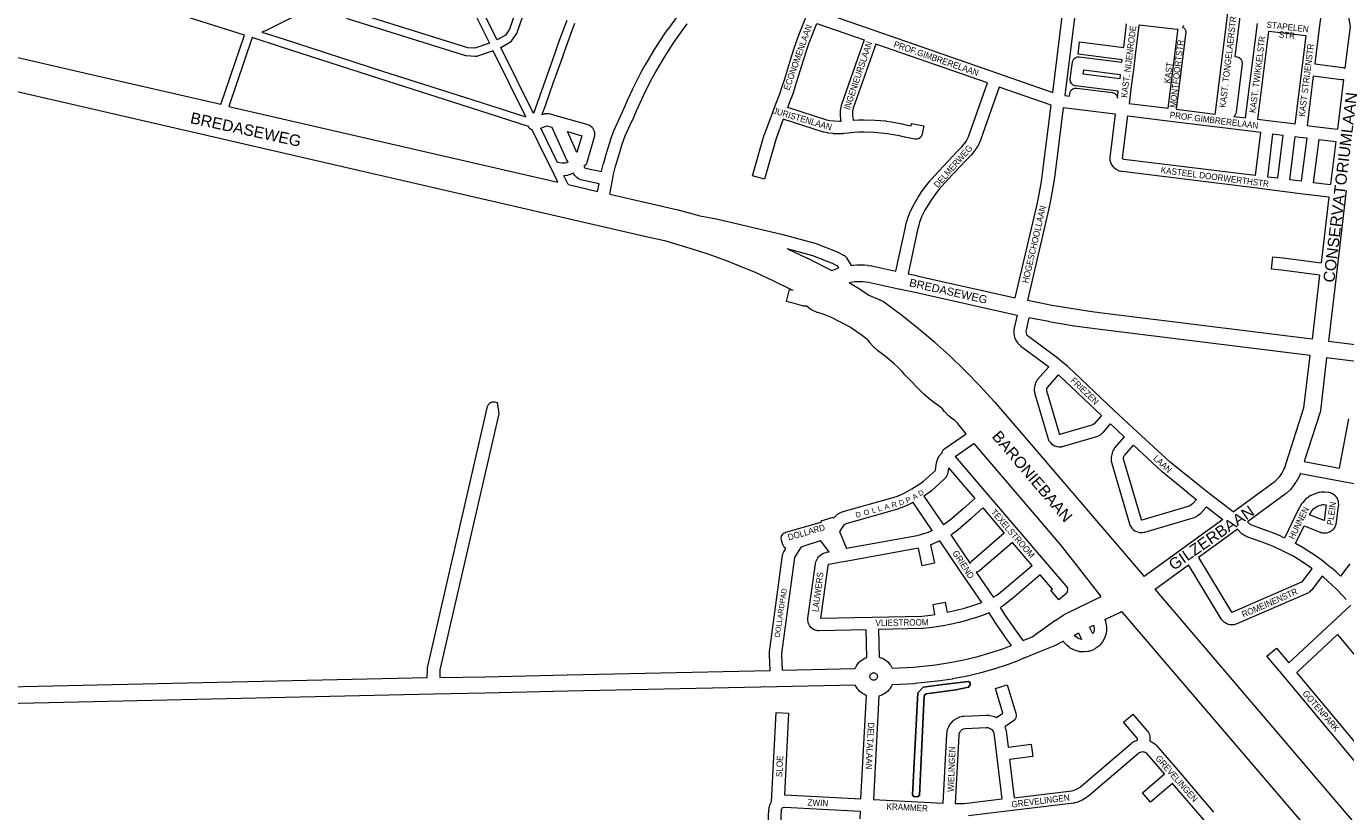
# Model space of a CAD drawing. Header units: metres. Extents: x 123817 to 142006, y 393105 to 406084.
# Tile 49 of 138: x 130036 to 131629, y 395978 to 396927. Entities that reach past the tile are written whole.
import ezdxf
from ezdxf.enums import TextEntityAlignment as Align

# ---------------------------------------------------------------- set-up
doc = ezdxf.new("R2010")
doc.units = ezdxf.units.M
doc.header["$MEASUREMENT"] = 0
doc.styles.add('Style-Arial', font='arial.ttf')

msp = doc.modelspace()

# ---------------------------------------------------------------- linework, layer by layer
at = {"color": 111, "linetype": 'Continuous', "lineweight": 0, "flags": 128}
for points in [[(130604.3, 396910.4), (130577.2, 396965.3), (130544.6, 397031.9), (130641, 397079.7), (130641, 397079.7), (130665.9, 397092.3), (130670.8, 397080.5), (130671.1, 397073.3), (130619.5, 396923.3), (130614.7, 396916.2), (130604.3, 396910.4)], [(130648.2, 396821.5), (130608.8, 396901.4), (130620.6, 396908.1), (130620.7, 396908.1), (130622, 396909.2), (130622.3, 396909.6), (130628.2, 396918.2), (130628.7, 396919.3), (130628.8, 396919.4), (130680.9, 397070.9)], [(130577.5, 396900.3), (130568.9, 396901), (130428.6, 396944.6), (130421.7, 396949.9), (130413, 396965.8), (130505.4, 397012.3), (130535.7, 397027.4), (130568.2, 396960.9), (130568.2, 396960.9), (130595.2, 396906.3), (130577.5, 396900.3)], [(130270.9, 396832.3), (130299.3, 396916.1), (130128.4, 396970.3), (130128.4, 396970.3), (130128.4, 396970.3), (129998.5, 397011.4)], [(130639.2, 396817.4), (130599.6, 396897.3), (130579.7, 396890.5), (130579, 396890.4), (130577.8, 396890.3), (130567.6, 396891.1), (130567.1, 396891.1), (130566.5, 396891.3), (130424.8, 396935.3), (130423.8, 396935.8), (130423.2, 396936.1), (130414.7, 396942.7), (130414, 396943.4), (130413.4, 396944.2), (130404.1, 396961.3), (130327.1, 396922.5), (130326.7, 396922.3), (130320.5, 396919.8), (130346.1, 396911.7), (130346.2, 396911.7), (130465.9, 396872.7), (130573.9, 396838.4), (130574, 396838.4), (130639.2, 396817.4)], [(130688.5, 396934), (130679.4, 396909.6), (130679.4, 396909.5), (130679.4, 396909.5), (130671.4, 396886.3), (130662.4, 396861.2), (130662.3, 396861.2), (130653.3, 396835.1), (130648.2, 396821.5)], [(130697.9, 396930.4), (130688.8, 396906.1), (130680.9, 396883), (130680.8, 396882.9), (130671.8, 396857.9), (130662.7, 396831.8), (130662.7, 396831.7), (130662.7, 396831.7), (130658.4, 396820.2)], [(130642.1, 396805.9), (130570.9, 396828.9), (130462.9, 396863.2), (130462.9, 396863.2), (130343.1, 396902.2), (130308.9, 396913.1), (130280.7, 396830.1)], [(131414.4, 396827.8), (131426, 396921.1), (131426.2, 396922.2), (131426.6, 396922.8)], [(131431.6, 396925.5), (131431.8, 396925.5), (131433.4, 396924.9), (131434.8, 396923.7), (131435.6, 396922.2), (131435.9, 396920.5), (131435.9, 396919.9), (131424.3, 396826.6)], [(130677.8, 396738.5), (130673.3, 396747.8), (130668.4, 396757.7), (130661.8, 396771.1), (130646.9, 396801.6)], [(130677.4, 396762.2), (130657, 396803.7)], [(130690.4, 396735.6), (130690.3, 396735.8), (130685.1, 396746.3)]]:
    msp.add_lwpolyline(points, dxfattribs=at)
at = {"color": 40, "linetype": 'Continuous', "lineweight": 0, "flags": 128}
for points in [[(131638.5, 397008.7), (131634.5, 396958.9), (131632.7, 396938.4), (131632.8, 396938.4), (131632.6, 396937.5), (131632.7, 396936.1), (131634.1, 396926), (131631.5, 396904.9), (131631.5, 396904.9), (131631.5, 396904.9), (131627.9, 396876.1)], [(131626.2, 396862.5), (131618.7, 396802.5)], [(131616.8, 396787.6), (131610.3, 396736), (131610.3, 396736), (131610.3, 396736), (131610.2, 396735.3)], [(131629.5, 396728.5), (131629.1, 396725.4), (131618, 396631.3), (131618, 396631.3), (131618, 396631.3), (131608, 396546.4), (131993, 396498.3)], [(131608.4, 396720.4), (131599.1, 396641.2)], [(131008.5, 396631.7), (131012.8, 396633.5), (131013.7, 396633.8), (131016.4, 396634.6)], [(131032, 396638), (131033.9, 396638.3), (131034.7, 396638.4), (131038.5, 396638.6), (131039.3, 396638.6), (131047.1, 396638.5), (131047.8, 396638.5), (131051.7, 396638.1), (131052.2, 396638), (131056, 396637.5), (131056.3, 396637.4), (131056.8, 396637.4), (131085.9, 396630.9)], [(131100.6, 396627.8), (131111, 396625.7), (131111.2, 396625.6), (131229.9, 396598.7)], [(131597.3, 396626.3), (131588.2, 396548.8), (131335, 396580.2), (131319.7, 396582.3), (131304.5, 396584.6), (131274, 396589.7), (131258.8, 396592.6), (131244.6, 396595.5)], [(131029.5, 396617.4), (131031.2, 396617.7), (131036.3, 396618.4), (131039.4, 396618.6), (131046.4, 396618.5), (131049.6, 396618.2), (131052.8, 396617.7), (131089, 396609.7), (131089.2, 396609.7), (131089.2, 396609.7), (131106.9, 396606.1), (131232.1, 396577.7)], [(131493, 396340.4), (131543.5, 396377.3), (131547.3, 396380.9), (131548.8, 396382.5), (131551.8, 396386.8), (131554.3, 396391.3), (131555.2, 396393.4), (131557.1, 396399), (131578.4, 396465.9), (131585.9, 396529), (131332.5, 396560.4), (131332.3, 396560.4), (131316.9, 396562.5), (131316.8, 396562.5), (131301.4, 396564.8), (131301.2, 396564.8), (131270.5, 396570), (131270.5, 396570), (131270.3, 396570.1), (131255, 396573), (131254.9, 396573), (131246.8, 396574.6)], [(131983.5, 396479.4), (131605.7, 396526.5), (131598.2, 396462.7), (131597.8, 396460.8), (131578.8, 396401.2)], [(131574.1, 396386.8), (131574.1, 396386.8), (131574, 396386.5), (131573.8, 396385.9), (131572.5, 396383), (131572.1, 396382.2), (131569.1, 396376.6), (131568.4, 396375.6), (131564.7, 396370.4), (131564.3, 396369.9), (131564.1, 396369.7), (131562, 396367.3), (131561.4, 396366.6), (131556.8, 396362.3), (131555.8, 396361.5), (131510.4, 396328.4)], [(131480.4, 396331.2), (131433.9, 396297.4), (131385.6, 396262.3)], [(131498.3, 396319.5), (131471.2, 396299.8), (131451.1, 396285.2)], [(131398.6, 396247), (131438.9, 396276.3)], [(131239.6, 396184.8), (131250.3, 396189.4), (131277.8, 396208.9), (131278.1, 396209.1), (131288.5, 396216), (131289, 396216.3), (131289.6, 396216.6), (131331.8, 396237.3), (131333, 396237.9)], [(131338, 396210.2), (131356, 396218.9), (131358.3, 396220)], [(131319.4, 396201.1), (131324.4, 396203.6)], [(131288, 396184), (131276.3, 396178.1), (131275.3, 396177.7), (131259, 396171.4), (131240.7, 396163.5), (131240.6, 396163.5), (131240.4, 396163.4), (131230.1, 396159.3), (131229.9, 396159.2), (131221.5, 396156.1), (131221.2, 396156), (131204.2, 396150.4), (131203.8, 396150.3), (131190.1, 396146.4), (131189.8, 396146.3), (131172.4, 396142), (131172, 396142), (131163.3, 396140.2), (131163.1, 396140.1), (131154.3, 396138.5), (131154.2, 396138.5), (131153.9, 396138.4), (131136.3, 396135.8), (131135.8, 396135.7), (131109, 396132.8), (131108.4, 396132.7), (131081.2, 396131.4), (131080.5, 396129.9), (131079.7, 396128.5), (131078.3, 396126.5), (131077.8, 396125.8), (131077.3, 396125.2), (131075.6, 396123.5), (131074.3, 396122.4), (131072.4, 396121), (131071.5, 396120.4), (131071, 396120.1), (131068.8, 396119.1), (131067.3, 396118.4), (131065.2, 396117.8)], [(131301.4, 396191.3), (131306.1, 396194)], [(130949, 396149.1), (131036.4, 396151), (131036.9, 396152), (131037.7, 396153.5), (131039, 396155.5), (131039.7, 396156.6), (131040, 396156.9), (131041.6, 396158.6), (131042.8, 396159.8), (131044.7, 396161.3), (131045.9, 396162.1), (131046.1, 396162.2), (131048.2, 396163.4), (131049.7, 396164), (131050.8, 396164.4)], [(131065.8, 396164.9), (131067, 396164.5), (131069.2, 396163.6), (131070.5, 396163), (131070.7, 396162.8), (131072.8, 396161.6), (131074.1, 396160.6), (131075.9, 396159), (131077, 396157.9), (131077.1, 396157.8), (131078.6, 396156), (131079.5, 396154.6), (131080.7, 396152.5), (131081.2, 396151.5), (131107.1, 396152.7), (131133.5, 396155.6), (131150.8, 396158.2), (131159.3, 396159.8), (131167.8, 396161.5), (131184.8, 396165.7), (131198.1, 396169.5), (131214.7, 396175), (131222.9, 396177.9), (131225.4, 396178.9)], [(130535.1, 396140.2), (130589.6, 396141.2), (130688.9, 396143.6), (130688.9, 396143.6), (130934, 396148.8)], [(130520, 396139.9), (129633.6, 396120), (129588.6, 396119.3)], [(131058.9, 396137), (131058, 396137.1), (131057.2, 396137.3), (131056.6, 396137.6), (131056, 396138.1), (131055.5, 396138.6), (131055, 396139.2), (131054.7, 396139.9), (131054.5, 396140.6), (131054.4, 396141.3), (131054.5, 396142), (131054.7, 396142.8), (131054.9, 396143.4), (131055.3, 396144.1), (131055.8, 396144.6), (131056.4, 396145.1), (131057.1, 396145.4), (131057.7, 396145.7), (131059, 396145.9), (131059.5, 396145.8), (131060.2, 396145.7), (131060.9, 396145.4), (131061.6, 396145), (131062.1, 396144.5), (131062.6, 396143.9), (131063, 396143.3), (131063.2, 396142.6), (131063.4, 396141.7), (131063.4, 396141.4), (131063.3, 396140.6), (131063.1, 396139.9), (131062.8, 396139.2), (131062.4, 396138.6), (131061.9, 396138.1), (131061.3, 396137.6), (131060.6, 396137.3), (131059.9, 396137.1), (131059, 396137), (131058.9, 396137)], [(131050.2, 396118.5), (131049.1, 396119), (131046.9, 396120.1), (131046.4, 396120.4), (131045.5, 396121), (131043.5, 396122.4), (131042.3, 396123.5), (131040.6, 396125.2), (131040.1, 396125.8), (131039.5, 396126.5), (131038.2, 396128.4), (131037.3, 396129.9), (131036.8, 396131), (130942.1, 396129), (130942.1, 396129), (130689.3, 396123.6), (130590, 396121.3), (130590, 396121.3), (130527.6, 396120.1), (129634, 396100), (129633.9, 396100), (129591.1, 396099.4)]]:
    msp.add_lwpolyline(points, dxfattribs=at)
at = {"color": 9, "linetype": 'Continuous', "lineweight": 0, "flags": 128}
for points in [[(130988.4, 396946.9), (131059.3, 396922.1), (131208.3, 396870.1), (131275.1, 396846.8), (131294.2, 397001.4)], [(131308.2, 396992.1), (131289.8, 396843.2), (131295.3, 396842.5), (131295.7, 396845.7), (131296.1, 396847.3), (131297.4, 396849.6), (131299.4, 396851.2), (131301.8, 396852.1), (131304.1, 396852.2), (131346.7, 396846.9), (131347.1, 396846.8), (131349.6, 396845.9), (131351.6, 396844.3), (131352.9, 396842), (131353.2, 396840.2), (131354.2, 396848.6), (131302.7, 396854.9), (131302.3, 396855), (131299.8, 396855.9), (131297.8, 396857.6), (131296.5, 396859.8), (131296.1, 396862.4), (131296.3, 396863.5), (131296.1, 396863.4), (131298.8, 396883.6), (131299.2, 396885.2), (131300.5, 396887.4), (131302.5, 396889.1), (131305, 396890), (131307.2, 396890), (131358.6, 396883.6), (131358.9, 396886.5), (131305.7, 396893.1), (131307.5, 396908), (131360.8, 396901.4), (131364.3, 396930)], [(131424.3, 396826.6), (131471.2, 396820.8), (131471.9, 396826.1), (131479.1, 396884.8), (131479.1, 396884.8), (131479.1, 396884.8), (131489.7, 396969.6)], [(131504.5, 396967.6), (131495, 396890.4), (131497.3, 396890.1), (131497.7, 396890), (131500.2, 396889.1), (131502.2, 396887.4), (131503.5, 396885.2), (131503.9, 396882.6), (131503.9, 396881.7), (131496.6, 396823), (131496.2, 396821.4), (131494.9, 396819.1), (131493.6, 396818), (131508, 396816.2), (131522.2, 396930.3)], [(131601.4, 396961.4), (131596.5, 396921.2), (131596.5, 396921.2), (131596.5, 396921.2), (131591.5, 396881.3), (131625.2, 396877.1), (131625.5, 396877), (131627.9, 396876.1)], [(130658.4, 396820.2), (130659.3, 396820.6), (130659.8, 396820.7), (130661.5, 396821.2), (130662.2, 396821.4), (130663.2, 396821.5), (130664.9, 396821.6), (130666.5, 396821.5), (130667.2, 396821.3), (130677.9, 396818.4), (130677.9, 396818.4), (130678, 396818.4), (130713.9, 396808.2), (130715.6, 396807.5), (130716.2, 396807.1), (130717.6, 396806.1), (130719, 396804.8), (130719.4, 396804.2), (130720.4, 396802.7), (130721.3, 396801.1), (130721.5, 396800.4), (130721.9, 396798.7), (130722.1, 396796.8), (130722.1, 396796.1), (130721.9, 396794.3), (130721.7, 396793.1), (130712.9, 396762.4), (130712.8, 396761.9), (130711.5, 396759.6), (130710, 396758.3), (130709.1, 396757.7), (130709.9, 396756.2), (130710.1, 396756), (130710.5, 396755.7), (130710.9, 396755.5), (130730.4, 396751.3), (130730.5, 396751.4), (130730.5, 396751.7), (130733, 396761.6), (130733.1, 396761.7), (130735.5, 396770.8), (130735.6, 396771), (130741.1, 396788.9), (130741.2, 396789.2), (130744.9, 396799.7), (130745, 396799.8), (130745.2, 396800.4), (130753.9, 396819.1), (130758.8, 396830.7), (130758.9, 396830.8), (130763.2, 396840.6), (130763.3, 396840.7), (130767.8, 396850.4), (130767.9, 396850.5), (130773.8, 396862.4), (130773.9, 396862.5), (130778.5, 396871.3), (130778.5, 396871.4), (130783.3, 396880.1), (130783.4, 396880.3), (130793.5, 396897.3), (130793.7, 396897.6), (130804.4, 396914.2), (130804.5, 396914.4), (130810.2, 396922.5), (130810.3, 396922.7), (130822, 396938.7)], [(130740.3, 396724.1), (130743.6, 396740.9), (130743.6, 396740.9), (130743.6, 396740.9), (130745.1, 396748.3), (130747.5, 396757.8), (130750, 396766.7), (130755.4, 396784.3), (130759, 396794.4), (130767.6, 396812.9), (130767.7, 396813.2), (130772.6, 396824.8), (130776.9, 396834.4), (130781.4, 396843.9), (130787.2, 396855.6), (130791.7, 396864.2), (130796.4, 396872.7), (130806.3, 396889.6), (130816.9, 396906), (130822.4, 396913.9), (130834, 396929.7)], [(131085.9, 396630.9), (131097.2, 396684.3), (131097.3, 396684.5), (131098.8, 396690.5), (131098.9, 396690.9), (131100.2, 396695), (131100.3, 396695.3), (131100.3, 396695.5), (131103.4, 396703.4), (131103.7, 396704.1), (131107.6, 396711.7), (131107.8, 396712.1), (131112.7, 396720.3), (131112.8, 396720.5), (131115.9, 396725.3), (131116.1, 396725.6), (131122.8, 396734.9), (131123.1, 396735.2), (131126.7, 396739.7), (131126.8, 396739.8), (131126.9, 396740), (131137.6, 396751.9), (131137.7, 396752), (131159.2, 396775.1), (131159.4, 396775.3), (131165.6, 396781.4), (131167.2, 396783.3), (131170.5, 396787.8), (131171.8, 396790), (131173, 396792.4), (131174.4, 396795.7), (131196.3, 396858.4), (131061.5, 396905.4), (131034.4, 396828.1), (131033.6, 396823.9), (131033.5, 396821.9), (131033.5, 396819.9), (131034.1, 396813.5), (131034.2, 396813.5), (131034.5, 396813.5), (131040.8, 396813.9), (131041.1, 396813.9), (131047.2, 396814), (131047.5, 396814), (131060.3, 396813.6), (131060.8, 396813.6), (131073.5, 396812.5), (131073.9, 396812.4), (131080.2, 396811.5), (131080.5, 396811.5), (131080.5, 396811.5), (131093.1, 396809.2), (131093.5, 396809.1), (131099.5, 396807.6), (131104.1, 396806.7), (131104.7, 396809.6), (131119.4, 396806.7), (131117.4, 396796.5), (131117.1, 396795.4), (131115.8, 396793.1), (131113.8, 396791.4), (131111.3, 396790.6), (131108.7, 396790.6), (131108.6, 396790.6), (131096.5, 396793), (131096.2, 396793), (131090.2, 396794.4), (131078, 396796.7), (131072, 396797.5), (131059.7, 396798.6), (131047.3, 396799), (131041.5, 396798.9), (131035.4, 396798.5), (131028.2, 396797.9), (131022.4, 396797.2), (131021.9, 396797.1), (131018.2, 396796.9), (131017.5, 396796.9), (131010.6, 396797.1), (131009.9, 396797.2), (131004, 396797.9), (131003.6, 396798), (131003.6, 396798), (130999.4, 396798.8), (130998.5, 396799), (130949.9, 396814.6), (130941.2, 396791.3), (130927, 396742), (130912.6, 396746.1), (130926.9, 396795.7), (130927.1, 396796.2), (130927.1, 396796.2), (130938.3, 396826.5), (130938.3, 396826.5), (130938.3, 396826.6), (130945.5, 396845.3), (130948.7, 396854.3), (130951.7, 396863.4), (130960.1, 396891.5), (130960.2, 396891.7), (130963.4, 396901.7), (130963.5, 396901.8), (130966.9, 396911.8), (130967, 396911.9), (130967, 396912.1), (130979, 396942.5)], [(131017.7, 396811.9), (131011.4, 396812.1), (131006.1, 396812.8), (131002.6, 396813.4), (130955.2, 396828.7), (130959.5, 396840), (130959.6, 396840.2), (130959.6, 396840.2), (130962.8, 396849.4), (130962.9, 396849.6), (130966, 396858.8), (130966, 396859), (130974.5, 396887.1), (130977.7, 396897), (130981, 396906.7), (130990.3, 396930.3), (131047.3, 396910.4), (131020.1, 396832.5), (131019.8, 396831.4), (131018.8, 396826.2), (131018.7, 396825.4), (131018.5, 396822.7), (131018.6, 396822.7), (131018.5, 396822.2), (131018.5, 396822.2), (131018.5, 396819.5), (131018.5, 396818.8), (131019.2, 396812), (131017.7, 396811.9)], [(131426.6, 396922.8), (131424.9, 396922.8), (131379.5, 396928.3), (131379.4, 396928.3), (131379.4, 396928.3), (131379.3, 396928.2), (131379.1, 396927.6), (131374.7, 396892.1), (131374.7, 396892.1), (131374.7, 396892.1), (131372.5, 396874.4), (131372.5, 396874.4), (131372.5, 396874.4), (131370, 396854.2), (131367.5, 396833.6), (131414.4, 396827.8)], [(131432.9, 396927.6), (131431.6, 396925.5)], [(131567.4, 396808.8), (131562.2, 396809.5), (131535.4, 396812.8), (131522.9, 396814.4), (131536.2, 396921.1), (131580.7, 396915.6), (131575.7, 396875.7), (131575.7, 396875.7), (131575.7, 396875.7), (131567.4, 396808.8)], [(131356.1, 396863.5), (131312, 396868.9), (131312.7, 396874.2), (131356.7, 396868.8), (131356.1, 396863.5)], [(131626.2, 396862.5), (131625.5, 396862.2), (131623.3, 396862.2), (131589.7, 396866.4), (131582.3, 396807), (131591, 396805.9), (131591, 396805.9), (131591, 396805.9), (131618.7, 396802.5)], [(131229.9, 396598.7), (131255.8, 396710), (131257.8, 396719.7), (131261.4, 396739.3), (131262.9, 396749), (131273.2, 396831.6), (131210.4, 396853.5), (131188.5, 396790.5), (131188.4, 396790.4), (131188.3, 396790.1), (131186.7, 396786.3), (131186.5, 396785.8), (131185.1, 396783), (131184.9, 396782.6), (131183.3, 396779.9), (131182.9, 396779.3), (131179.2, 396774.2), (131178.8, 396773.8), (131178.7, 396773.7), (131176.6, 396771.3), (131176.3, 396770.9), (131170.1, 396764.8), (131148.7, 396741.8), (131138.2, 396730.1), (131134.9, 396726), (131128.4, 396717), (131125.5, 396712.5), (131120.8, 396704.7), (131117.3, 396697.6), (131114.4, 396690.3), (131113.3, 396686.7), (131111.9, 396681), (131100.6, 396627.8)], [(131608.4, 396720.4), (131580.8, 396723.8), (131580.8, 396723.8), (131580.8, 396723.8), (131552.1, 396727.4), (131525.3, 396730.7), (131525.3, 396730.7), (131358.8, 396751.3), (131358.4, 396751.4), (131357.9, 396751.5), (131355.9, 396752), (131354.6, 396752.4), (131353.4, 396753), (131352.7, 396753.3), (131351.9, 396753.8), (131349.8, 396755.4), (131348.6, 396756.6), (131348.3, 396757), (131346.7, 396759.2), (131345.7, 396761), (131345.7, 396761.2), (131344.8, 396763.7), (131344.5, 396765.4), (131344.3, 396766.7), (131344.3, 396767.5), (131344.5, 396768.4), (131344.4, 396768.4), (131350.8, 396820.5), (131343.6, 396821.4), (131343.6, 396821.4), (131300.9, 396826.7), (131300.9, 396826.7), (131300.9, 396826.7), (131287.9, 396828.3), (131277.8, 396747.1), (131277.7, 396746.9), (131276.2, 396736.9), (131276.2, 396736.7), (131272.6, 396716.9), (131272.5, 396716.7), (131270.4, 396706.8), (131270.4, 396706.7), (131244.6, 396595.5)], [(131519.7, 396746.5), (131361, 396766.1), (131360.3, 396766.3), (131359.8, 396766.7), (131359.5, 396767), (131359.4, 396767.5), (131365.6, 396818.7), (131417.5, 396812.3), (131417.5, 396812.3), (131476.8, 396805), (131513.6, 396800.4), (131513.6, 396800.4), (131513.6, 396800.4), (131526.1, 396798.9), (131519.7, 396746.5)], [(130646.9, 396801.6), (130645.2, 396802.2), (130643.2, 396803.9), (130642.1, 396805.9)], [(130657, 396803.7), (130664.3, 396806.4), (130664.5, 396806.5), (130670.5, 396804.9), (130688, 396765.7), (130688.2, 396765.3), (130689.6, 396762.6), (130688.3, 396762.1), (130686.5, 396761.6), (130684.6, 396761.3), (130682.7, 396761.3), (130677.4, 396762.2)], [(130700.7, 396774.2), (130689.3, 396799.6), (130706.5, 396794.7), (130700.7, 396774.2)], [(131546.5, 396743.2), (131534.6, 396744.6), (131541, 396797), (131552.9, 396795.5), (131546.5, 396743.2)], [(131575.2, 396739.6), (131561.4, 396741.3), (131567.8, 396793.7), (131573, 396793), (131573, 396793), (131573, 396793), (131581.7, 396792), (131575.2, 396739.6)], [(131610.2, 396735.3), (131590.1, 396737.8), (131596.6, 396790.1), (131616.8, 396787.6)], [(130725.6, 396727.4), (130727.5, 396736.6), (130706.9, 396741), (130705.4, 396741.5), (130703.6, 396742.3), (130702.9, 396742.7), (130702.3, 396743.1), (130700.6, 396744.3), (130699.5, 396745.3), (130698.2, 396746.7), (130697.9, 396747), (130697, 396748.4), (130696.5, 396749.3), (130693.8, 396748.1), (130692.8, 396747.8), (130690, 396747), (130689.3, 396746.8), (130689, 396746.8), (130686.1, 396746.4), (130685.1, 396746.3)], [(130849, 396697.8), (130868.9, 396694.3), (130869.3, 396694.2), (130949.2, 396675.4), (130949.4, 396675.3), (130989.6, 396664.5), (130990.4, 396664.2), (131015, 396654.5), (131015.8, 396654.1), (131023.5, 396649.9), (131023.6, 396649.8), (131025.6, 396648.1), (131026.3, 396647.2), (131032, 396638)], [(130954.3, 396658.5), (130985.3, 396650.1), (131009, 396640.7), (131014.5, 396637.7), (131016.4, 396634.6)], [(131597.3, 396626.3), (131551.4, 396632.1), (131539.2, 396633.4), (131540.8, 396648.4), (131553.1, 396647), (131553.2, 396647), (131599.1, 396641.2)], [(130978.4, 396588.8), (130978.4, 396588.8), (130976.5, 396588.7), (130974.5, 396588.9), (130973.8, 396589), (130973, 396589.1), (130961.9, 396592.3), (130953.8, 396594.4), (130957.5, 396608.9), (130961.6, 396607.9)], [(131232.1, 396577.7), (131228.3, 396560.7), (131228.1, 396559.4), (131228, 396557.7), (131228.1, 396557.7), (131228, 396557.4), (131228.1, 396556.4), (131228.5, 396553.1), (131228.9, 396551.5), (131229, 396551.4), (131230.2, 396548.2), (131231.1, 396546.7), (131233, 396543.9), (131233.4, 396543.4), (131234.1, 396542.7), (131236.1, 396540.8), (131236.7, 396540.3), (131269.9, 396515.7), (131270.3, 396515.3), (131256.8, 396500), (131256.7, 396499.8), (131255.7, 396498.4), (131254.3, 396495.6), (131254, 396494.8), (131253.8, 396494.3), (131253.4, 396492.8), (131253.1, 396491.4), (131252.9, 396488.3), (131252.9, 396488.3), (131252.8, 396487.7), (131252.9, 396486.4), (131253.4, 396483.6), (131253.6, 396482.8), (131269.1, 396429.7), (131269.2, 396429.2), (131269.5, 396428.5), (131270.6, 396426.3), (131271.6, 396424.7), (131272, 396424.3), (131273.7, 396422.6), (131275.3, 396421.3), (131275.6, 396421.1), (131277.8, 396420), (131279.9, 396419.3), (131280.1, 396419.3), (131282.5, 396418.9), (131284.4, 396418.9), (131285.6, 396419), (131286.1, 396419.1), (131287, 396419.3), (131328.5, 396431.5), (131330.2, 396432.2), (131330.2, 396432.2), (131333, 396433.9), (131334.1, 396434.6), (131335.4, 396435.7), (131336.3, 396436.6), (131344.8, 396446.5), (131361.5, 396431), (131349.8, 396417.5), (131349.8, 396417.4), (131349.1, 396416.4), (131348.2, 396415), (131347.8, 396414.2), (131347.1, 396412.7), (131346.9, 396412.2), (131346.7, 396411.4), (131345.9, 396408.1), (131346, 396408.1), (131345.7, 396406.4), (131345.7, 396406.4), (131345.7, 396403), (131345.8, 396401.5), (131346.3, 396399.3), (131346.5, 396398.7), (131367.8, 396326), (131367.9, 396325.6), (131368, 396325.5), (131368.4, 396324.3), (131369.3, 396322.7), (131370.7, 396320.7), (131371.1, 396320.2), (131372.4, 396319), (131374.3, 396317.5), (131375, 396317.1), (131376.5, 396316.4), (131378.8, 396315.7), (131379.8, 396315.5), (131380.6, 396315.4), (131381.9, 396315.3), (131383.5, 396315.4), (131385.4, 396315.7), (131385.6, 396315.7), (131386.4, 396315.9), (131444.8, 396333.1), (131446.1, 396333.6), (131449.7, 396335.5), (131449.9, 396335.6), (131450.9, 396336.3), (131454, 396338.8), (131454.9, 396339.7), (131460.6, 396346.3), (131480.4, 396331.2)], [(131493, 396340.4), (131464.1, 396362.5), (131447.7, 396375.2), (131416.8, 396400.4), (131377, 396437), (131349.4, 396462.8), (131293.2, 396516), (131292.8, 396516.3), (131285.9, 396522), (131279.3, 396527.4), (131279, 396527.6), (131246, 396552.1), (131244.8, 396553.2), (131243.9, 396554.5), (131243.3, 396556), (131243.1, 396557.7), (131243.1, 396558.1), (131246.8, 396574.6)], [(131283.6, 396433.9), (131283.5, 396433.9), (131283.3, 396434.4), (131268.1, 396486.6), (131267.9, 396488), (131268, 396489.4), (131268, 396489.5), (131268.7, 396490.7), (131281.9, 396505.8), (131283, 396504.9), (131333.9, 396456.8), (131325.3, 396446.8), (131325, 396446.5), (131323.4, 396445.6), (131283.6, 396433.9)], [(130520, 396139.9), (130520.2, 396150.5), (130520.4, 396152.1), (130592.9, 396467.5), (130593.2, 396468.3), (130594.5, 396470.6), (130596.5, 396472.3), (130598.9, 396473.2), (130601.5, 396473.2), (130601.7, 396473.1), (130604.3, 396472.6), (130606.3, 396458.6), (130535.2, 396149.5), (130535.1, 396140.2)], [(131578.8, 396401.2), (131621.3, 396393.2), (131632.6, 396452.7)], [(131382.2, 396330.4), (131382.2, 396330.4), (131382.1, 396330.6), (131360.9, 396402.6), (131360.7, 396403.8), (131360.7, 396405.5), (131361.1, 396407.2), (131361.3, 396407.7), (131361.6, 396408.2), (131372.5, 396420.8), (131406.9, 396389.2), (131407.2, 396388.9), (131438.3, 396363.5), (131438.4, 396363.4), (131448.7, 396355.4), (131444, 396350), (131442, 396348.4), (131439.8, 396347.2), (131382.6, 396330.4), (131382.2, 396330.4)], [(131157.2, 396407), (131197.3, 396360.3), (131233, 396318.8), (131233, 396318.8), (131266.6, 396279.6), (131266.6, 396279.6), (131266.6, 396279.6), (131291, 396251.1), (131291.1, 396251.1), (131292.4, 396248.8), (131292.8, 396246.3), (131292.4, 396243.7), (131291.1, 396241.4), (131290.2, 396240.6), (131282.7, 396234.2), (131273, 396245.6), (131274.7, 396247.1), (131260.1, 396264.2), (131226.1, 396235.3), (131225.9, 396235.1), (131216.6, 396227.7), (131215.8, 396227.2), (131211.9, 396224.9)], [(131149.3, 396393.3), (131181, 396356.3), (131167, 396343.9), (131151.6, 396330.8), (131146.2, 396326.7), (131143.1, 396324.7)], [(131574.1, 396386.8), (131625.8, 396377), (131652.4, 396372)], [(131633.7, 396277.6), (131622.6, 396262.8), (131617.6, 396267.5), (131617.4, 396267.7), (131612, 396272.3), (131611.8, 396272.5), (131603.8, 396278.9), (131603.6, 396279.1), (131603.5, 396279.2), (131592.1, 396287.5), (131591.8, 396287.7), (131579.9, 396295.4), (131579.6, 396295.6), (131573.5, 396299.2), (131573.4, 396299.2), (131573.2, 396299.3), (131568.3, 396302), (131578.8, 396323.4), (131597.9, 396315.7), (131598.5, 396315.5), (131599.6, 396315.2), (131600.5, 396315), (131601.5, 396314.9), (131603.9, 396314.8), (131605.5, 396314.9), (131606.4, 396315.1), (131608.6, 396315.8), (131610.2, 396316.4), (131610.3, 396316.5), (131611.4, 396317.2), (131612.8, 396318.3), (131614.5, 396320), (131614.8, 396320.4), (131615.6, 396321.6), (131616.2, 396322.6), (131616.7, 396323.7), (131616.9, 396324.2), (131617.4, 396326.2), (131617.7, 396327.3), (131620.3, 396347.6), (131620.4, 396348.6), (131620.4, 396348.9), (131620.3, 396351.2), (131620, 396353.1), (131619.7, 396354.2), (131619.5, 396354.6), (131619.2, 396355.4), (131618.7, 396356.5), (131617.7, 396358), (131617.6, 396358), (131616.1, 396359.8), (131614.2, 396361.4), (131614.1, 396361.4), (131612.1, 396362.6), (131610.3, 396363.3), (131609, 396363.7), (131608.4, 396363.8), (131607.7, 396363.9), (131603.2, 396364.2), (131602.2, 396364.2), (131600, 396364.1), (131599.3, 396364), (131597.1, 396363.7), (131597, 396363.6), (131596.1, 396363.5), (131591.9, 396362.2), (131590.8, 396361.8), (131587.3, 396360.2), (131586.7, 396359.9), (131584.8, 396358.7), (131584.8, 396358.7), (131583.9, 396358.2), (131580.4, 396355.5), (131579.4, 396354.5), (131576.5, 396351.2), (131576.3, 396351), (131575.6, 396350.2), (131573.3, 396346.4), (131572.9, 396345.7), (131568.3, 396336.2), (131554.9, 396308.7), (131548.8, 396311.6), (131548.5, 396311.7), (131541.9, 396314.4), (131541.7, 396314.5), (131533, 396317.8), (131532.9, 396317.9), (131515.3, 396324.2), (131513.1, 396325.5), (131511.3, 396327.2), (131510.4, 396328.4)], [(131152, 396312.6), (131154.6, 396314.3), (131155, 396314.6), (131160.8, 396318.9), (131161.1, 396319.2), (131176.8, 396332.5), (131176.9, 396332.6), (131190.7, 396345), (131216.7, 396314.7), (131177, 396280.3), (131176.1, 396279.5), (131175.3, 396278.1)], [(131602.9, 396329.9), (131585.3, 396336.9), (131586.3, 396338.8), (131588.1, 396341.7), (131590.1, 396344), (131592.7, 396346), (131593.9, 396346.7), (131596.7, 396348), (131599.9, 396348.9), (131601.3, 396349.1), (131602.6, 396349.2), (131605.4, 396349), (131605.4, 396348.9), (131602.9, 396329.9)], [(130952.9, 396296), (130951, 396297.6), (130949.7, 396299.9), (130949.5, 396300.3), (130947.7, 396306.2), (130947.4, 396308.4), (130947.9, 396310.9), (130949.2, 396313.2), (130951.1, 396314.9), (130953, 396315.5), (130952.8, 396315.6), (130994, 396327.3), (130996, 396327.9), (130995.5, 396329.5), (131009.9, 396333.9), (131010.3, 396332.5)], [(131129.7, 396317.7), (131124.9, 396315.4), (131116.9, 396313), (131111.3, 396311.5), (131026.1, 396295.9)], [(131451.1, 396285.2), (131491, 396219.3), (131491.3, 396218.8), (131491.8, 396219), (131576, 396255.6), (131576.1, 396255.7), (131588.5, 396271.6), (131583.4, 396275.3), (131571.9, 396282.7), (131566, 396286.2), (131555, 396292.1), (131542.5, 396297.9), (131536.3, 396300.5), (131527.8, 396303.8), (131509.5, 396310.3), (131508.3, 396310.9), (131508.2, 396311), (131504.8, 396313), (131503.6, 396313.9), (131500.6, 396316.6), (131499.9, 396317.3), (131499.7, 396317.7), (131498.3, 396319.5)], [(131050.8, 396164.4), (131049.9, 396197.9), (130993.1, 396196.7), (130992.4, 396196.8), (130991.3, 396196.8), (130990.6, 396196.9), (130989.7, 396197.1), (130988.2, 396197.6), (130986.7, 396198.3), (130986.5, 396198.4), (130985.2, 396199.2), (130983.7, 396200.4), (130982.6, 396201.6), (130982.3, 396201.9), (130981.5, 396203.1), (130980.7, 396204.5), (130980.3, 396205.5), (130980, 396206.3), (130979.7, 396207.8), (130979.4, 396209.6), (130979.5, 396209.7), (130979.4, 396209.7), (130979.5, 396211.2), (130979.5, 396212.1), (130988.7, 396277.6), (130988.8, 396278.2), (130989.2, 396280.1), (130989.5, 396280.9), (130989.8, 396281.6), (130990.6, 396283.3), (130991.4, 396284.6), (130992.5, 396286.1), (130992.7, 396286.4), (130993.6, 396287.3), (130995.1, 396288.5), (130996.2, 396289.2), (130996.4, 396289.4), (130998.1, 396290.3), (130999.5, 396290.8), (131001.3, 396291.4), (131002, 396291.5), (131005.2, 396292.1), (130994.9, 396305.6)], [(131138.7, 396305.4), (131130.9, 396301.7), (131129.9, 396301.3), (131127.7, 396300.6), (131132.4, 396278.3), (131117.7, 396275.2), (131113.2, 396296.6), (131022.8, 396280), (131022.8, 396280), (131022.8, 396280), (131019.9, 396279.5), (131005.1, 396276.8), (131004.4, 396276.6), (131004.1, 396276.5), (131003.9, 396276.3), (131003.8, 396276.1), (131003.7, 396275.9), (131003.5, 396275.2), (130994.6, 396211.8), (131057.1, 396213.1), (131117.4, 396214.4), (131127.5, 396215.5), (131132.9, 396216.4), (131130.6, 396228.5), (131145.4, 396231.3), (131147.7, 396218.9), (131148.2, 396219), (131158.4, 396221.4), (131168.5, 396224.1), (131178.5, 396227.1), (131188.4, 396230.6), (131189.5, 396231)], [(131203.3, 396237.3), (131207.7, 396239.8), (131216.5, 396246.8), (131250.3, 396275.5), (131226.5, 396303.3), (131186.8, 396269), (131185.6, 396268.2), (131183.2, 396267.3), (131182.7, 396267.3)], [(131629.3, 396234.3), (131624.8, 396239.4), (131617.5, 396247), (131607.4, 396256.4), (131602.3, 396260.9), (131600.4, 396262.5), (131587.8, 396246.2), (131587.6, 396246), (131587.4, 396245.7), (131586.5, 396244.8), (131585.5, 396243.9), (131584.5, 396243.2), (131583.7, 396242.6), (131583, 396242.2), (131497.2, 396205), (131496.2, 396204.6), (131494.1, 396204), (131493.4, 396203.9), (131492.4, 396203.8), (131491.2, 396203.7), (131489.6, 396203.9), (131489.4, 396203.9), (131487, 396204.4), (131484.8, 396205.3), (131484.7, 396205.3), (131482.6, 396206.6), (131480.7, 396208.1), (131479.2, 396210), (131479.1, 396210), (131478.4, 396211), (131438.9, 396276.3)], [(131667.3, 396006.2), (131553.7, 396142.1), (131553.7, 396142.1), (131553.7, 396142.1), (131533.6, 396166.1), (131545.1, 396175.7), (131560.1, 396157.8), (131634.8, 396227.7)], [(131198.3, 396218.4), (131193.8, 396216.6), (131193.5, 396216.5), (131183.3, 396212.9), (131183.1, 396212.8), (131172.8, 396209.7), (131172.5, 396209.6), (131162.2, 396206.8), (131161.9, 396206.8), (131151.4, 396204.4), (131151.1, 396204.3), (131143.1, 396202.8), (131143, 396202.8), (131142.9, 396202.8), (131129.7, 396200.7), (131129.4, 396200.6), (131118.7, 396199.4), (131118, 396199.4), (131064.9, 396198.2), (131065.8, 396164.9)], [(131338, 396210.2), (131338.7, 396208.2), (131338.9, 396207.6), (131339.4, 396205.6), (131339.6, 396204.5), (131340.1, 396200.4), (131340.1, 396199.6), (131340.1, 396199.3), (131340.1, 396197.3), (131339.9, 396196.2), (131339.2, 396192.2), (131338.9, 396191), (131338.9, 396190.9), (131337.8, 396188), (131337.2, 396186.8), (131335.2, 396183.3), (131334.4, 396182.2), (131334.3, 396182.1), (131331.6, 396179), (131330.6, 396178), (131327.3, 396175.5), (131326.5, 396175), (131326.3, 396174.9), (131324.5, 396174), (131324.4, 396173.9), (131323.8, 396173.6), (131321.4, 396172.6), (131320.6, 396172.4), (131318.6, 396171.8), (131317.9, 396171.7), (131317.5, 396171.6), (131313.5, 396171.1), (131312, 396171.1), (131307.9, 396171.4), (131307.2, 396171.5), (131306.5, 396171.7), (131302.5, 396172.7), (131301.4, 396173.2), (131298.8, 396174.3), (131298.2, 396174.7), (131298.1, 396174.7), (131296.3, 396175.8), (131295.4, 396176.5), (131292.3, 396179.1), (131291.4, 396180), (131288.7, 396183.1), (131288.6, 396183.2), (131288.1, 396183.9), (131288, 396184)], [(131324.4, 396203.6), (131324.5, 396203.4), (131324.8, 396202.3), (131325.1, 396199.3), (131325.1, 396198.3), (131324.6, 396195.5), (131323.9, 396193.8), (131323.4, 396192.8), (131319.4, 396201.1)], [(131306.1, 396194), (131309.9, 396186.3), (131309.8, 396186.3), (131307.1, 396187), (131305.5, 396187.8), (131304.6, 396188.3), (131302.4, 396190.2), (131301.4, 396191.3)], [(131676.8, 396018.3), (131569.7, 396146.2), (131618.8, 396192.2), (131648.3, 396156.7), (131648.1, 396156.5), (131646.8, 396154.2), (131646.4, 396151.6), (131646.8, 396149.1), (131648.1, 396146.8), (131649.2, 396145.7), (131665, 396133.4), (131665, 396133.4), (131665, 396133.4), (131712, 396096.8), (131712.9, 396096.3), (131715.3, 396095.4), (131717.9, 396095.4), (131720.4, 396096.3), (131721.3, 396096.9), (131733.6, 396106.5), (131734.6, 396107.6), (131740.5, 396100.5), (131676.8, 396018.3)], [(130929.1, 395910.9), (130932.6, 395980.9), (130932.7, 395981.5), (130932.9, 395983.4), (130933.2, 395984.5), (130933.6, 395985.9), (130933.7, 395986.4), (130933.9, 395986.9), (130934.6, 395988.2), (130935.3, 395989.5), (130935.8, 395990.2), (130941.3, 396097.8), (130956.3, 396097.1), (130951.2, 395998.7), (130951.8, 395998.7), (130952.3, 395998.7), (131043.6, 395993.8), (131050.2, 396118.5)], [(131065.2, 396117.8), (131058.6, 395993), (131142.7, 395988.5), (131147.2, 396071.7), (131147.2, 396072.2), (131147.5, 396074.4), (131147.7, 396075.4), (131148.1, 396077.1), (131148.3, 396077.8), (131148.5, 396078.3), (131150, 396081.5), (131150.6, 396082.6), (131151.6, 396084.1), (131152.1, 396084.8), (131152.4, 396085.1), (131154.8, 396087.7), (131155.7, 396088.6), (131157.2, 396089.6), (131157.9, 396090.2), (131158.2, 396090.3), (131161.4, 396092), (131163, 396092.6), (131166.4, 396093.5), (131167, 396093.6), (131168, 396093.7), (131195, 396094.7), (131195.5, 396094.7), (131197.9, 396094.6), (131198.9, 396094.5), (131199.3, 396094.5), (131202.8, 396093.7), (131204.3, 396093.1), (131207.1, 396091.8), (131214.9, 396097.1), (131205.9, 396126.9), (131220.2, 396131.2), (131230.8, 396096.1), (131231.1, 396094), (131230.7, 396091.4), (131229.4, 396089.2), (131227.9, 396087.8), (131217.3, 396080.6), (131217.6, 396080), (131217.9, 396079.2), (131218, 396078.8), (131218.5, 396077.1), (131218.8, 396075.9), (131221.2, 396056.2), (131249.2, 396059.6), (131251, 396044.7), (131223.1, 396041.3), (131228.7, 395994.9), (131298.2, 396003.4), (131299.8, 396003.8), (131303.7, 396005.3), (131307.3, 396007.5), (131308.9, 396008.6), (131369.8, 396060.6), (131370.6, 396061.2), (131372.1, 396062.2), (131372.4, 396062.4), (131373.2, 396062.8), (131376.4, 396064.2), (131377.4, 396064.5), (131377.5, 396065.9), (131377.4, 396066.6), (131377.2, 396066.9), (131360.6, 396086.3), (131372, 396096), (131388.9, 396076.3), (131389, 396076.3), (131389.5, 396075.5), (131390.7, 396073.8), (131391.4, 396072.3), (131391.8, 396071.1), (131391.8, 396071.1), (131392.2, 396069.4), (131392.5, 396066.9), (131392.5, 396066.1), (131392.5, 396065.7), (131392.4, 396063.6), (131394.4, 396062.7), (131395.2, 396062.3), (131395.9, 396061.8), (131398.7, 396059.7), (131400, 396058.6), (131426.4, 396027.8), (131426.4, 396027.8), (131426.4, 396027.8), (131469.4, 395977.5)], [(131164.5, 395987.5), (131157.7, 395987.8), (131162.1, 396070.6), (131162.3, 396072.1), (131162.5, 396072.8), (131163.4, 396074.9), (131163.7, 396075.3), (131165.3, 396077), (131165.7, 396077.3), (131167.6, 396078.3), (131169.4, 396078.8), (131195.2, 396079.7), (131196.6, 396079.7), (131198.6, 396079.2), (131200.3, 396078.4), (131201.7, 396077.3), (131202.9, 396075.8), (131203.8, 396073.9), (131204, 396073.4), (131207.3, 396046.9), (131213.8, 395993.1), (131171.6, 395987.9), (131168, 395987.6), (131164.5, 395987.5)], [(131457.8, 395968), (131419.8, 396012.4), (131393.2, 395989.7), (131383.5, 396001.1), (131410.1, 396023.8), (131389.1, 396048.2), (131387.7, 396049.3), (131385.8, 396050.1), (131385.2, 396050.2), (131384.3, 396050.3), (131382.1, 396050.2), (131381.7, 396050.1), (131379.6, 396049.2), (131379.1, 396048.9), (131318.4, 395997.1), (131318.1, 395996.8), (131316, 395995.2), (131315.3, 395994.7), (131310.8, 395992.1), (131310.7, 395992.1), (131309.7, 395991.6), (131304.9, 395989.7), (131304.1, 395989.4), (131301.6, 395988.7), (131300.9, 395988.6), (131300.5, 395988.5), (131223, 395979.1), (131173.3, 395973)], [(130944, 395909.7), (130947.6, 395979.8), (130947.7, 395980.8), (130947.9, 395981.2), (130948, 395981.5), (130948.7, 395982.6), (130949.3, 395983.1), (130949.6, 395983.3), (130949.8, 395983.4), (130951.3, 395983.7), (130951.8, 395983.7), (131042.8, 395978.8), (131042.3, 395969.5)]]:
    msp.add_lwpolyline(points, dxfattribs=at)
at = {"color": 1, "linetype": 'Continuous', "lineweight": 0, "flags": 128}
for points in [[(129740, 396913.6), (130784.2, 396672.8), (130784.4, 396672.8), (130806.3, 396668), (130823.9, 396663), (130847.4, 396655.7), (130858.9, 396651.9), (130882, 396643.5), (130904.8, 396634.4), (130915.9, 396629.7), (130938.2, 396619.5), (130960.2, 396608.6), (130961.6, 396607.9)], [(130270.9, 396832.3), (130111.3, 396869.1), (129864.2, 396926.1)], [(130280.7, 396830.1), (130677.8, 396738.5)], [(130690.4, 396735.6), (130725.6, 396727.4)], [(130740.3, 396724.1), (130822.4, 396705.3), (130822.9, 396705.2), (130834.8, 396702), (130835.1, 396701.9), (130849, 396697.8)], [(130954.3, 396658.5), (130955.5, 396658), (130955.9, 396657.8), (130978.7, 396646.9), (130979, 396646.7), (131008.5, 396631.7)], [(131029.5, 396617.4), (131043.7, 396608.3), (131044.1, 396608.1), (131053.2, 396601.9), (131069.2, 396595.2), (131070.9, 396594.3), (131072.3, 396593.4), (131092.6, 396578.3), (131092.9, 396578), (131112.8, 396562.2), (131113.2, 396561.9), (131132.3, 396545.7), (131132.6, 396545.3), (131150.7, 396529), (131151, 396528.7), (131169.2, 396511.2), (131169.6, 396510.8), (131187.2, 396492.7), (131187.5, 396492.3), (131204.6, 396473.7), (131204.9, 396473.4), (131244.4, 396427.5), (131244.4, 396427.4), (131385.6, 396262.3)], [(131032.2, 396562.5), (131043.9, 396554.4), (131050.7, 396549.4)], [(131653.6, 395948.2), (131641.5, 395962.3), (131398.6, 396247)], [(131358.3, 396220), (131601, 395935.6)]]:
    msp.add_lwpolyline(points, dxfattribs=at)
at = {"color": 191, "linetype": 'Continuous', "lineweight": 0, "flags": 128}
for points in [[(131032.2, 396562.5), (131007.9, 396574.9), (130998, 396579.2), (130991.5, 396581.1), (130990.8, 396581.3), (130983.9, 396584.2), (130983, 396584.6), (130981.4, 396585.8), (130978.4, 396588.8)], [(131010.3, 396332.5), (131010.9, 396333.3), (131011.1, 396333.6), (131011.9, 396334.3), (131014.5, 396336.7), (131015.5, 396337.5), (131017, 396338.4), (131017.3, 396338.6), (131018.1, 396339), (131021.4, 396340.4), (131022.3, 396340.7), (131079.5, 396356.7), (131083.6, 396358), (131087.6, 396359.4), (131095.6, 396362.9), (131099.3, 396364.9), (131105, 396368.2), (131113.4, 396373.2), (131119, 396377.3), (131133.5, 396390.3), (131133.8, 396391), (131135, 396399.7), (131135.2, 396400.7), (131135.9, 396403.4), (131136.1, 396404), (131136.7, 396405.1), (131138.2, 396407.8), (131138.9, 396408.9), (131139.3, 396409.3), (131141.4, 396411.4), (131142.1, 396413.3), (131143.4, 396415.5), (131144.9, 396416.8), (131170.5, 396434.4), (131160, 396447.6), (131157, 396450.6), (131151.9, 396454.2), (131151.6, 396454.5), (131149.5, 396456.2), (131148.9, 396456.8), (131145.1, 396460.7), (131144.7, 396461.1), (131144.5, 396461.3), (131142, 396464.6), (131141.3, 396465.4), (131140.4, 396466.1), (131134.7, 396470.2), (131134.6, 396470.3), (131125.8, 396476.9), (131125.4, 396477.3), (131119.1, 396482.7), (131118.7, 396483.2), (131096.9, 396505.6), (131096.6, 396506), (131093.4, 396509.7), (131088.2, 396515.1), (131083.8, 396519.2), (131074.7, 396526.9), (131063.5, 396535.2), (131062.7, 396535.9), (131058.8, 396539.8), (131058.5, 396540), (131055.1, 396543.7), (131054.9, 396543.9), (131054.6, 396544.3), (131051.8, 396548), (131050.7, 396549.4)], [(131157.2, 396407), (131157.2, 396407.1), (131179.9, 396422.7), (131283.9, 396301.4), (131304.7, 396274.9), (131333, 396237.9)], [(131149.3, 396393.3), (131148.5, 396387.8), (131148.1, 396386.3), (131147.9, 396385.8), (131146.9, 396383.6), (131146.3, 396382.4), (131145.4, 396381.2), (131145, 396380.6), (131144.2, 396379.8), (131128.8, 396365.9), (131128.2, 396365.5), (131122, 396360.9), (131121.4, 396360.5), (131119.5, 396359.4), (131143.1, 396324.7)], [(131129.7, 396317.7), (131106.5, 396351.7), (131106.4, 396351.6), (131102.3, 396349.5), (131101.8, 396349.3), (131093.4, 396345.6), (131092.9, 396345.4), (131088.6, 396343.8), (131088.3, 396343.7), (131083.9, 396342.3), (131083.6, 396342.3), (131026.8, 396326.4), (131024.5, 396325.5), (131024.1, 396325.2), (131022.4, 396323.7), (131021.7, 396322.7), (131017.6, 396316.4), (131026.1, 396295.9)], [(131152, 396312.6), (131156.9, 396305.3), (131175.3, 396278.1)], [(130934, 396148.8), (130933.1, 396167.7), (130933.1, 396168), (130933.2, 396168.3), (130933.1, 396168.3), (130933.2, 396170.4), (130933.3, 396171.1), (130949.1, 396288), (130949.2, 396288.8), (130949.5, 396289.8), (130949.7, 396290.6), (130950.4, 396291.9), (130952.9, 396296)], [(130949, 396149.1), (130948.1, 396168), (130948.2, 396169.4), (130963.8, 396285.2), (130971, 396296.9), (130972, 396298.1), (130972.1, 396298.1), (130973.8, 396298.9), (130994.9, 396305.6)], [(131189.5, 396231), (131163.9, 396268.2), (131163.8, 396268.2), (131138.7, 396305.4)], [(131182.7, 396267.3), (131202.9, 396238), (131203.2, 396237.5), (131203.3, 396237.3)], [(131225.4, 396178.9), (131217.1, 396190.2), (131216.9, 396190.4), (131205, 396207.9), (131204.9, 396208.1), (131198.3, 396218.4)], [(131239.6, 396184.8), (131239.4, 396185.1), (131229.2, 396199), (131217.4, 396216.2), (131211.9, 396224.9)]]:
    msp.add_lwpolyline(points, dxfattribs=at)
at = {"flags": 128}
msp.add_lwpolyline([(131112, 395996.1), (131114.1, 395997.6), (131120, 396118.4), (131122.3, 396120.5), (131158, 396125.5), (131173.6, 396128.5), (131175.5, 396131.4), (131175.5, 396134.2), (131173.4, 396135.5), (131142.4, 396131.8), (131128, 396129.6), (131118.8, 396128.7), (131112.4, 396121.6), (131105.8, 395998.5), (131107.4, 395996.4)], close=True, dxfattribs=at)

# ---------------------------------------------------------------- texts
at = {"color": 8, "style": 'Style-Arial', "width": 0.909091}
for s, rotation, p in [('KAST. TONGELAERSTR', 83.2081, (131486.6, 396883.8)), ('STAPELEN', 353.5221, (131558.7, 396926.1)), ('ECONOMENLAAN', 70.4707, (130967.3, 396889.4)), ('KAST. NIJENRODE', 82.6462, (131366.7, 396884.1)), ('STR', 353.5221, (131557.9, 396916.1)), ('INGENIEURSLAAN', 71.2353, (131040.1, 396867.4)), ('PROF.GIMBRERELAAN', 340.7561, (131134.5, 396887.9)), ('MONTFOORTSTR', 83.2081, (131424.8, 396869.5)), ('KAST. TWIKKELSTR', 82.6746, (131522.1, 396868.6)), ('KAST STRIJENSTR', 82.7904, (131581.2, 396861.8)), ('KAST', 82.079, (131414.8, 396870.7)), ('JURISTENLAAN', 343.5732, (130973, 396815)), ('PROF.GIMBRERELAAN', 352.9742, (131469.9, 396813.4)), ('KASTEEL DOORWERTHSTR', 352.5189, (131470.9, 396744.9)), ('HOGESCHOOLLAAN', 76.9347, (131252.6, 396663.5)), ('FRIEZEN', 316.5513, (131313.8, 396486.4)), ('LAAN', 317.834, (131407.8, 396398.2)), ('TEXELSTROOM', 310.909, (131227, 396314.2)), ('HUNNEN', 64.028, (131572.2, 396326.9)), ('PLEIN', 82.4695, (131611.6, 396338.4)), ('DOLLARD', 15.9116, (130977.7, 396315.7)), ('GRIEND', 303.2916, (131167.2, 396276.8)), ('LAUWERS', 82.6543, (130991.5, 396243.5)), ('ROMEINENSTR', 23.6274, (131537, 396230.4)), ('VLIESTROOM', 0.8705, (131093.2, 396206.6)), ('GOTENPARK', 310.6794, (131599, 396099.9)), ('DELTALAAN', 267.0259, (131054.5, 396057.5)), ('WIELINGEN', 87.828, (131152.9, 396029.5)), ('SLOE', 87.2193, (130945.4, 396033)), ('GREVELINGEN', 311.3471, (131424.8, 396018.2)), ('ZWIN', 357.7937, (130991.6, 395988.9)), ('KRAMMER', 357.1331, (131099.5, 395983.4)), ('GREVELINGEN', 7.0539, (131260.4, 395991.2))]:
    msp.add_text(s, height=7.7, rotation=rotation, dxfattribs=at).set_placement(p, align=Align.MIDDLE_CENTER)
at = {"style": 'Style-Arial'}
for s, height, rotation, p in [('CONSERVATORIUMLAAN', 13.6, 83.1138, (131622.1, 396732.3)), ('BREDASEWEG', 13.6, 347.7496, (130301.1, 396802.2)), ('BREDASEWEG', 9.6, 347.1815, (131149.2, 396606.9)), ('BARONIEBAAN', 13.6, 310.3968, (131250.5, 396383.2)), ('GILZERBAAN', 13.6, 34.8629, (131466.6, 396308.9))]:
    msp.add_text(s, height=height, rotation=rotation, dxfattribs=at).set_placement(p, align=Align.MIDDLE_CENTER)
at = {"color": 8, "style": 'Style-Arial'}
for s, rotation, p in [('D', 17.436, (131093.4, 396348.7)), ('P', 23.6411, (131101.9, 396352)), ('A', 30.0089, (131110.3, 396356.1)), ('D', 31.0128, (131117.8, 396360.5)), ('D', 15.6071, (131041.2, 396334)), ('O', 15.6071, (131051, 396336.7)), ('L', 15.6071, (131060, 396339.2)), ('L', 15.6071, (131067.3, 396341.2)), ('A', 15.6071, (131075.6, 396343.6)), ('R', 15.6071, (131084.5, 396346))]:
    msp.add_text(s, height=6.3, rotation=rotation, dxfattribs=at).set_placement(p, align=Align.CENTER)
msp.add_text('DOLLARDPAD', height=6.3, rotation=81.4282, dxfattribs=at).set_placement((130946.7, 396218.3), align=Align.MIDDLE_CENTER)
at = {"style": 'Style-Arial'}
for s, rotation, p in [('G', 2.7444, (131098.2, 396148.8)), ('I', 2.7444, (131106.6, 396149.2)), ('L', 6.6216, (131114.2, 396150)), ('Z', 6.6216, (131123.6, 396151.1)), ('E', 6.6216, (131133.7, 396152.3)), ('R', 10.4718, (131145.4, 396153.7)), ('B', 10.4718, (131156.3, 396155.7)), ('A', 10.4718, (131167.4, 396157.8)), ('A', 14.6906, (131178.2, 396160.4)), ('N', 14.6906, (131188.6, 396163.2))]:
    msp.add_text(s, height=0.0016, rotation=rotation, dxfattribs=at).set_placement(p, align=Align.TOP_CENTER)
at = {"color": 8, "insert": (131154.9, 396757.6), "char_height": 7.7, "attachment_point": 5, "rotation": 48.7043, "style": 'Style-Arial'}
msp.add_mtext('\\H1x;\\W0.909091;DELMERWEG', dxfattribs=at)

doc.saveas('drawing.dxf')
